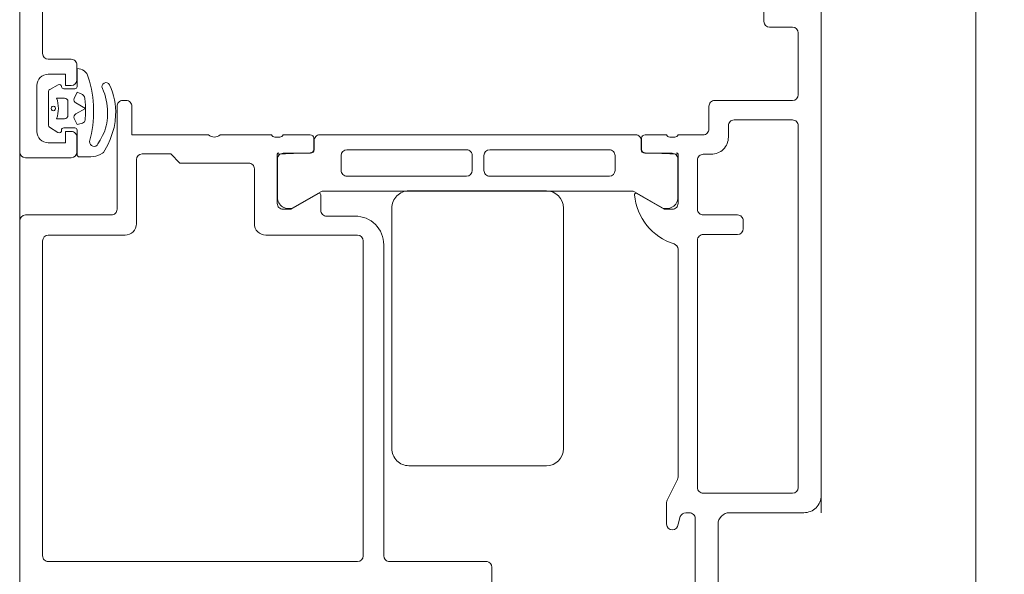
# Model space of a CAD drawing. Header units: centimetres. Extents: x -1316 to 21770, y -8842 to 3590.
# Tile 49 of 125: x -563.97 to -555.37, y 1430.69 to 1435.53. Entities that reach past the tile are written whole.
import ezdxf

# ---------------------------------------------------------------- set-up
doc = ezdxf.new("R2010")
doc.units = ezdxf.units.CM
doc.linetypes.add('Dash', pattern=[60, 30, -30])
doc.linetypes.add('Ponad', pattern=[39.688, 23.813, -15.875])
for name, color, linetype, lineweight in [('A-DETL', 90, 'Continuous', 9), ('A-DETL-GENF', 92, 'Continuous', 9), ('A-DOOR', 31, 'Continuous', 13), ('A-FLOR-OVHD', 1, 'Ponad', 9)]:
    doc.layers.add(name, color=color, linetype=linetype, lineweight=lineweight)

# ---------------------------------------------------------------- blocks, each defined once
blk = doc.blocks.new('Schueco_FWS_ADS-70-HD_inw_Family-01 - FWS SI insert unit-2308021-5_piętro III __10_50 m_ - stan projektowany')
at = {"layer": 'A-DETL-GENF'}
for p, q in [((-48.75, 6.1), (48.75, 6.1)), ((47.85, -0.9), (-47.85, -0.9))]:
    blk.add_line(p, q, dxfattribs=at)
at = {"layer": 'A-DOOR'}
for p, q in [((-45.3, 6.1), (-48.5, 6.1)), ((-45.25, 5.3), (-45.25, 6.05)), ((-44.7499, 5.65), (-44.7499, 6.05)), ((-44.1199, 5.95), (-44.5199, 5.95)), ((-48.2765, 5.85), (-48.2765, 3.15)), ((-45.4765, 5.9), (-48.2265, 5.9)), ((-45.4265, 5.18), (-45.4265, 5.85)), ((-44.1714, 5.8482), (-44.467, 5.8482)), ((-43.8899, 5.85), (-43.8899, 5.65)), ((-43.2999, 5.9), (-43.8399, 5.9)), ((-44.4841, 5.8384), (-44.5305, 5.7657)), ((-44.4092, 5.7782), (-44.4092, 5.7082)), ((-44.2292, 5.7082), (-44.2292, 5.7782)), ((-44.1138, 5.7629), (-44.1534, 5.8372)), ((-44.489, 5.7154), (-44.489, 5.6186)), ((-44.3792, 5.6782), (-44.2592, 5.6782)), ((-44.1482, 5.6187), (-44.1482, 5.714)), ((-44.5088, 5.5986), (-44.7235, 5.5986)), ((-44.5699, 5.6), (-44.6999, 5.6)), ((-43.9709, 5.5987), (-44.1283, 5.5987)), ((-43.9399, 5.6), (-44.0699, 5.6)), ((-44.0459, 5.5008), (-44.045, 5.5009)), ((-44.1445, 5.3782), (-44.17, 5.3667)), ((-44.3, 5.25), (-45.2, 5.25)), ((-44.25, 5.17), (-44.25, 5.2)), ((-44.7665, 5.08), (-45.3265, 5.08)), ((-44.55, 3.9), (-44.55, 4.35)), ((-45.3265, 4.05), (-44.8465, 4.05)), ((-45.4265, 3.15), (-45.4265, 3.95)), ((-44.57, 3.8273), (-44.57, 3.8727)), ((-45.1087, 3.849), (-44.761, 3.849)), ((-44.711, 3.799), (-44.711, 3.559)), ((-44.55, 3.562), (-44.55, 3.8)), ((-45.0482, 3.4701), (-45.18, 3.6985)), ((-44.681, 3.529), (-44.6, 3.529)), ((-44.678, 3.532), (-44.58, 3.532)), ((-45.21, 3.47), (-45.0738, 3.47)), ((-45.0406, 0.7559), (-45.0406, 3.4451)), ((-44.55, 3.479), (-44.55, 0.721)), ((-45.26, 3.17), (-45.26, 3.42)), ((-44.8606, 3.2918), (-44.7306, 3.2918)), ((-44.9106, 2.1968), (-44.9106, 3.2418)), ((-44.6806, 3.2418), (-44.6806, 2.1968)), ((-48.2265, 3.1), (-45.4765, 3.1)), ((-48.2765, 2.0172), (-48.2765, 2.88)), ((-48.2275, 2.92), (-45.51, 2.92)), ((-47.2896, 2.85), (-45.1896, 2.85)), ((-47.4396, 1.5), (-47.4396, 2.7)), ((-45.0396, 2.7), (-45.0396, 1.5)), ((-44.7306, 2.1468), (-44.8606, 2.1468)), ((-44.9106, 1.9948), (-44.9106, 0.9498)), ((-44.7306, 2.0448), (-44.8606, 2.0448)), ((-44.6806, 0.9498), (-44.6806, 1.9948)), ((-49.0067, 1.9773), (-48.3255, 1.9773)), ((-45.1896, 1.35), (-47.2896, 1.35)), ((-44.8606, 0.8998), (-44.7306, 0.8998)), ((-45.1782, 0.504), (-45.0473, 0.7309)), ((-44.7107, 0.641), (-44.7107, 0.401)), ((-44.6006, 0.671), (-44.6807, 0.671)), ((-44.678, 0.668), (-44.58, 0.668)), ((-44.55, 0.638), (-44.55, 0.45)), ((-47.95, 0.45), (-47.7618, 0.45)), ((-47.7395, 0.4448), (-47.5606, 0.3553)), ((-47.8843, 0.33), (-47.95, 0.35)), ((-47.5382, 0.35), (-45.5496, 0.35)), ((-44.7607, 0.351), (-45.1083, 0.351)), ((-44.57, 0.4227), (-44.57, 0.3773)), ((-44.55, 0.35), (-44.55, 0.13)), ((-47.85, 0.25), (-47.85, 0.2825)), ((-49, 0.2), (-47.9, 0.2)), ((-45.47, 0.18), (-47.63, 0.18)), ((-44.77, 0.18), (-45.2, 0.18)), ((-47.68, 0.13), (-47.68, -0.65)), ((-45.42, -0.17), (-45.42, 0.13)), ((-45.25, 0.13), (-45.25, -0.17)), ((-44.72, 0.06), (-44.72, 0.13)), ((-44.5, 0.08), (-44.3, 0.08)), ((-44.25, 0.03), (-44.25, -0.65)), ((-47.95, 0), (-49.9, 0)), ((-47.85, -0.75), (-47.85, -0.1)), ((-44.47, -0.09), (-44.57, -0.09)), ((-44.42, -0.65), (-44.42, -0.14)), ((-45.3, -0.22), (-45.37, -0.22)), ((-43.56, -0.4), (-43.43, -0.4)), ((-43.61, -0.65), (-43.61, -0.45)), ((-47.63, -0.7), (-44.47, -0.7)), ((-44.2, -0.7), (-43.66, -0.7)), ((-42.8, -0.9), (-47.7, -0.9))]:
    blk.add_line(p, q, dxfattribs=at)
at = {"layer": 'A-DOOR', "flags": 128}
for points in [[(-44.6999, 6.1), (-37.4499, 6.1), (-37.4499, 5.76), (-37.5599, 5.65), (-37.6199, 5.65), (-37.6199, 5.8)], [(-44.6199, 5.85), (-44.6199, 5.7), (-44.5199, 5.7), (-44.5199, 5.65)], [(-44.1199, 5.65), (-44.1199, 5.7), (-44.0199, 5.7), (-44.0199, 5.85)], [(-44.4059, 5.6236), (-44.459, 5.5986), (-44.4472, 5.5505)], [(-44.2715, 5.6111), (-44.3192, 5.5259), (-44.367, 5.6111)], [(-44.1914, 5.5635), (-44.1882, 5.5717), (-44.1782, 5.5987), (-44.2328, 5.6237)], [(-44.7433, 5.5784), (-44.7433, 5.4778), (-44.7401, 5.457)], [(-44.4199, 5.5277), (-44.3661, 5.5244), (-44.2903, 5.526), (-44.2329, 5.5318)], [(-44.7112, 5.3781), (-44.7037, 5.3688), (-44.6382, 5.3315), (-44.5909, 5.3097), (-44.5389, 5.2915), (-44.487, 5.2753), (-44.4335, 5.2655), (-44.3793, 5.2622)], [(-44.5558, 5.3759), (-44.597, 5.3965), (-44.6289, 5.4165)], [(-44.55, 4.45), (-44.55, 5.12), (-44.3, 5.12)], [(-44.7965, 4.1), (-44.7965, 4.7), (-44.7165, 4.78), (-44.7165, 5.03)], [(-45.0618, 3.4907), (-45.2, 3.73), (-45.2, 3.8)], [(-45.15, 3.85), (-44.72, 3.85), (-44.708, 3.562)], [(-45.0612, 0.7105), (-45.2, 0.47), (-45.2, 0.4)], [(-45.15, 0.35), (-44.72, 0.35), (-44.708, 0.638)]]:
    blk.add_lwpolyline(points, dxfattribs=at)
blk.add_lwpolyline([(-44.3291, 5.8233), (-44.3364, 5.816), (-44.339, 5.8061), (-44.3364, 5.7962), (-44.3291, 5.7889), (-44.3192, 5.7863), (-44.3093, 5.7889), (-44.302, 5.7962), (-44.2994, 5.8061), (-44.302, 5.816), (-44.3093, 5.8233), (-44.3192, 5.8259)], close=True, dxfattribs=at)
at = {"layer": 'A-DOOR'}
for centre, radius, start, end in [((-45.3, 6.05), 0.05, 0.00031, 89.99969), ((-44.6999, 6.05), 0.05, 90.00331, 179.99669), ((-44.5199, 5.85), 0.1, 90.00281, 179.99719), ((-44.1199, 5.85), 0.1, 0.00059, 89.99941), ((-48.2265, 5.85), 0.05, 89.99418, 180.00582), ((-45.4765, 5.85), 0.05, 0.00061, 89.99939), ((-44.4672, 5.8287), 0.0194, 89.35593, 150.28015), ((-44.1709, 5.8287), 0.0195, 25.7729, 91.36055), ((-43.8399, 5.85), 0.05, 90.00107, 179.99893), ((-44.5129, 5.7553), 0.0204, 149.53995, 281.42983), ((-44.3192, 6.0243), 0.2621, 249.91551, 290.08449), ((-44.1319, 5.754), 0.0202, 280.67097, 26.19892), ((-44.5089, 5.7155), 0.0199, 359.7384, 89.97239), ((-44.3792, 5.7082), 0.03, 180.00057, 270.00019), ((-44.2592, 5.7082), 0.03, 270.00019, 0.00115), ((-44.1279, 5.7138), 0.0203, 90.7563, 179.53147), ((-44.6999, 5.65), 0.05, 180.00152, 269.99848), ((-44.7235, 5.5787), 0.0198, 90.10018, 181.04939), ((-44.5699, 5.65), 0.05, 269.99969, 0.00206), ((-44.5088, 5.6184), 0.0198, 269.93138, 0.64417), ((-44.3931, 5.5965), 0.03, 29.26328, 115.25391), ((-44.2453, 5.5964), 0.03, 65.38474, 150.73672), ((-44.1284, 5.6185), 0.0198, 179.41545, 270.29965), ((-44.0699, 5.65), 0.05, 180.00004, 269.99996), ((-44.0715, 5.598), 0.1006, 285.26539, 0.38827), ((-43.9399, 5.65), 0.05, 269.99973, 0.00027), ((-44.4181, 5.5577), 0.03, 193.84607, 266.4935), ((-44.238, 5.5816), 0.05, 275.8441, 338.82349), ((-44.5112, 5.496), 0.2322, 189.68376, 210.5094), ((-44.6132, 5.4512), 0.0381, 84.04814, 245.71661), ((-44.3471, 6.4542), 1, 254.80516, 287.53249), ((-44.3792, 5.7126), 0.3803, 242.31642, 270.02337), ((-44.3559, 5.8446), 0.5128, 267.41129, 291.25535), ((-44.1293, 5.3466), 0.0351, 295.73308, 115.73308), ((-45.2, 5.3), 0.05, 179.99929, 270.00071), ((-44.351, 5.8134), 0.5519, 267.06316, 295.42604), ((-44.3, 5.2), 0.05, 359.9965, 90.00699), ((-45.3265, 5.18), 0.1, 179.99913, 270.00044), ((-44.3, 5.17), 0.05, 269.9965, 0.00874), ((-44.7665, 5.03), 0.05, 0.0035, 89.99563), ((-44.4975, 4.4), 0.0725, 136.39476, 223.60524), ((-45.3265, 3.95), 0.1, 90, 180), ((-44.8465, 4.1), 0.05, 269.99388, 0.00087), ((-44.5421, 3.8732), 0.0279, 106.41988, 181.16459), ((-45.15, 3.8), 0.05, 90, 180), ((-45.0944, 3.7501), 0.1, 98.20972, 211.05254), ((-44.761, 3.799), 0.05, 359.9997, 90), ((-44.72, 3.838), 0.012, 0, 90), ((-44.5421, 3.8267), 0.0279, 178.83713, 253.57541), ((-44.6799, 3.5601), 0.0311, 182.05071, 267.94929), ((-44.678, 3.562), 0.03, 180, 270), ((-44.6, 3.479), 0.05, 359.99969, 90.00031), ((-44.58, 3.562), 0.03, 270, 360), ((-45.21, 3.42), 0.05, 90, 180), ((-45.0738, 3.4838), 0.0138, 270, 30), ((-45.1084, 3.4381), 0.0682, 5.90524, 27.989), ((-44.8606, 3.2418), 0.05, 90, 180), ((-44.7306, 3.2418), 0.05, 360, 90), ((-48.2265, 3.15), 0.05, 180, 270), ((-45.51, 3.17), 0.25, 270, 0), ((-45.4765, 3.15), 0.05, 270.0035, 359.9965), ((-48.2275, 2.87), 0.05, 90, 168.44437), ((-47.2896, 2.7), 0.15, 89.99848, 180.00152), ((-45.1896, 2.7), 0.15, 359.99705, 90.00295), ((-44.8606, 2.1968), 0.05, 180, 270), ((-44.7306, 2.1968), 0.05, 270, 0), ((-48.3255, 2.0273), 0.05, 270, 348.44437), ((-44.8606, 1.9948), 0.05, 90, 180), ((-44.7306, 1.9948), 0.05, 0, 90), ((-47.2896, 1.5), 0.15, 180.00185, 269.99815), ((-45.1896, 1.5), 0.15, 270.00042, 359.99958), ((-44.8606, 0.9498), 0.05, 180, 270), ((-44.7306, 0.9498), 0.05, 270, 0), ((-45.0262, 0.2324), 0.5, 95.63168, 162.25494), ((-45.0739, 0.7161), 0.0139, 335.94234, 95.63168), ((-45.0906, 0.7559), 0.05, 330, 360), ((-44.5997, 0.721), 0.05, 269.01123, 359.99176), ((-44.6807, 0.641), 0.03, 90, 180), ((-44.678, 0.638), 0.03, 90, 180), ((-44.58, 0.638), 0.03, 0, 90), ((-47.95, 0.4), 0.05, 90, 270), ((-47.7618, 0.4), 0.05, 63.50829, 90), ((-45.0942, 0.4499), 0.0999, 147.21844, 261.87257), ((-44.5421, 0.4232), 0.0279, 106.42459, 181.16287), ((-47.5382, 0.4), 0.05, 243.43087, 270), ((-45.55, 0.4), 0.05, 270.41753, 342.25494), ((-45.15, 0.4), 0.05, 179.99882, 270.00118), ((-44.7607, 0.401), 0.05, 269.9997, 0.0003), ((-44.72, 0.362), 0.012, 270, 360), ((-44.5421, 0.3768), 0.0279, 178.83541, 253.58012), ((-47.9, 0.2825), 0.05, 360, 71.684), ((-47.9, 0.25), 0.05, 269.99565, 0.00085), ((-47.63, 0.13), 0.05, 90, 180), ((-45.47, 0.13), 0.05, 359.99958, 90.00042), ((-45.2, 0.13), 0.05, 89.99825, 180), ((-44.77, 0.13), 0.05, 359.9965, 90.00262), ((-44.5, 0.13), 0.05, 180.00087, 270.00175), ((-44.57, 0.06), 0.15, 179.99971, 270.00146), ((-44.3, 0.03), 0.05, 359.99825, 90), ((-47.95, -0.1), 0.1, 0.00291, 89.99753), ((-45.37, -0.17), 0.05, 180.00175, 269.99388), ((-45.3, -0.17), 0.05, 269.9965, 0.00787), ((-44.47, -0.14), 0.05, 359.9965, 90.00175), ((-43.56, -0.45), 0.05, 90.00094, 179.99906), ((-47.63, -0.65), 0.05, 180.00277, 269.99723), ((-44.47, -0.65), 0.05, 269.99825, 360), ((-44.2, -0.65), 0.05, 180.00094, 269.99906), ((-43.66, -0.65), 0.05, 270.0035, 359.9965), ((-47.7, -0.75), 0.15, 179.99835, 270.00048)]:
    blk.add_arc(centre, radius, start, end, dxfattribs=at)

msp = doc.modelspace()

# ---------------------------------------------------------------- linework, layer by layer
at = {"layer": 'A-DETL', "linetype": 'Dash', "lineweight": 25}
for points, knots in [([(-555.6232, 1472.5748), (-478.9075, 1472.5748), (-476.0791, 1472.5748), (-439.1232, 1472.5748), (-439.1232, 1435.6189), (-439.1232, 1432.7905), (-439.1232, 1329.1098), (-439.1232, 1326.2814), (-439.1232, 1289.3256), (-402.1674, 1289.3256), (-399.339, 1289.3256), (54.3768, 1289.3256), (347.2041, 1289.3256), (391.6656, 1289.3256), (418.5497, 1316.2097), (413.8768, 1393.928), (413.8768, 1663.1255)], [0, 0, 0, 0, 1.274059, 2.1133, 2.95254, 4.521491, 5.717221, 7.286172, 8.125412, 8.964652, 14.361634, 22.556861, 31.207392, 35.311818, 37.065318, 41.276562, 41.276562, 41.276562, 41.276562]), ([(-561.6232, 233.0235), (-511.6063, 233.0235), (-497.7805, 233.0235), (-439.1232, 233.0235), (-439.1232, 251.363), (-439.1232, 296.6235), (-439.1232, 1289.3256), (-439.1232, 1326.2814), (-439.1232, 1329.1098), (-439.1232, 1432.7905), (-439.1232, 1435.6189), (-439.1232, 1472.5748), (-476.0791, 1472.5748), (-478.9075, 1472.5748), (-555.6232, 1472.5748)], [0, 0, 0, 0, 1.339676, 2.332925, 3.669947, 15.221807, 26.977257, 38.268666, 39.837617, 41.033347, 42.602298, 43.441538, 44.280778, 45.554838, 45.554838, 45.554838, 45.554838]), ([(-555.6232, 1472.5748), (-478.9075, 1472.5748), (-450.6232, 1472.5748), (-439.1232, 1472.5748), (-439.1232, 1461.0748), (-439.1232, 1432.7905), (-439.1232, 1329.1098), (-439.1232, 1326.2814), (-439.1232, 1289.3256), (-402.1674, 1289.3256), (-399.339, 1289.3256), (54.3768, 1289.3256), (347.2041, 1289.3256), (391.6656, 1289.3256), (413.8768, 1267.1144), (413.8768, 1211.1482), (413.8768, 1019.9004)], [0, 0, 0, 0, 1.274059, 1.834911, 2.395763, 3.964714, 5.438832, 7.007784, 7.847024, 8.686264, 14.083246, 22.278473, 30.929004, 34.961158, 36.402966, 39.45005, 39.45005, 39.45005, 39.45005])]:
    msp.add_open_spline(points, degree=3, knots=knots, dxfattribs=at)
at = {"layer": 'A-FLOR-OVHD'}
msp.add_line((-555.6232, 1833.3256), (-555.6232, 1383.3256), dxfattribs=at)

# ---------------------------------------------------------------- block references
at = {"layer": 'A-DOOR', "rotation": 90.0000000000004}
msp.add_blockref('Schueco_FWS_ADS-70-HD_inw_Family-01 - FWS SI insert unit-2308021-5_piętro III __10_50 m_ - stan projektowany', (-557.8732, 1479.0756), dxfattribs=at)

doc.saveas('drawing.dxf')
